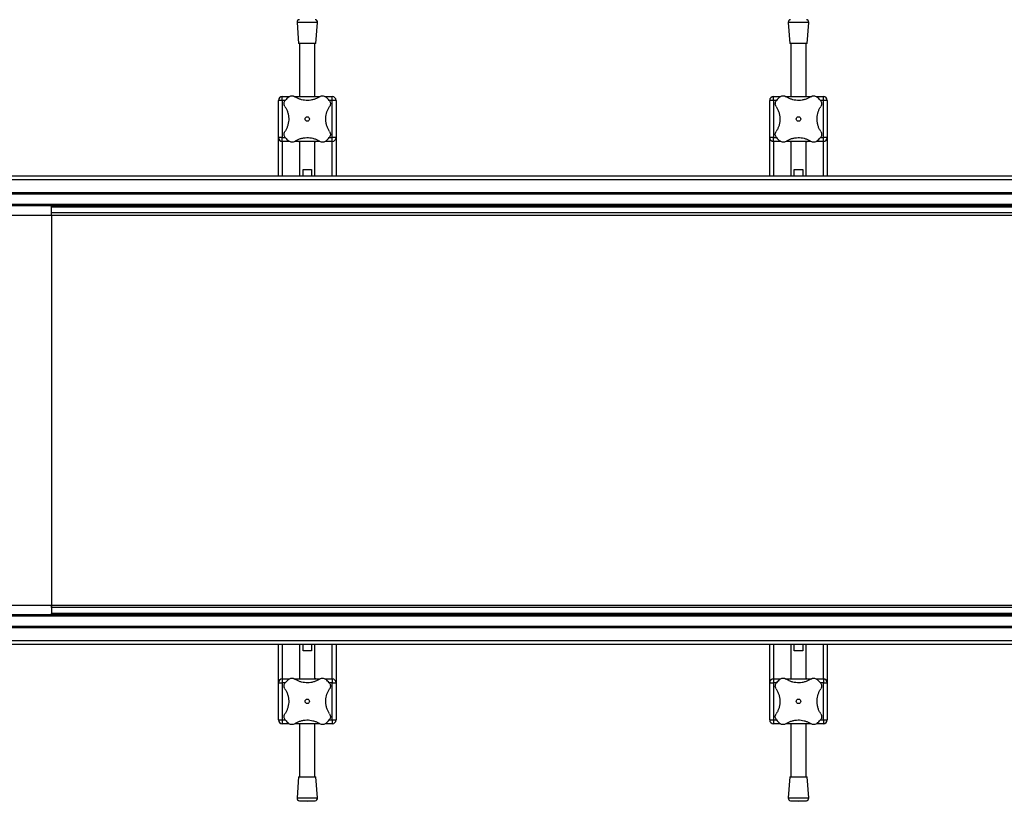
# Model space of a CAD drawing. Header units: millimetres. Extents: x 0 to 420, y 0 to 297.
# Tile 4 of 90: x 138 to 176, y 138 to 168. Entities that reach past the tile are written whole.
import ezdxf

# ---------------------------------------------------------------- set-up
doc = ezdxf.new("R2010")
doc.units = ezdxf.units.MM

msp = doc.modelspace()

# ---------------------------------------------------------------- linework, layer by layer
at = {"color": 7, "linetype": 'Continuous', "lineweight": 25}
for p, q in [((148.71443, 168.22078), (148.77693, 167.40159)), ((149.51443, 168.22078), (148.71443, 168.22078)), ((149.45193, 167.40159), (149.51443, 168.22078)), ((167.91443, 168.22078), (167.97693, 167.40159)), ((168.71443, 168.22078), (167.91443, 168.22078)), ((168.65193, 167.40159), (168.71443, 168.22078)), ((149.45193, 167.40159), (148.77693, 167.40159)), ((148.81443, 167.40159), (148.81443, 165.32364)), ((149.41443, 165.32364), (149.41443, 167.40159)), ((168.65193, 167.40159), (167.97693, 167.40159)), ((168.01443, 167.40159), (168.01443, 165.32364)), ((168.61443, 165.32364), (168.61443, 167.40159)), ((148.13943, 165.17364), (147.98943, 165.17364)), ((147.98943, 163.72364), (147.98943, 165.17364)), ((148.13943, 165.17364), (148.13943, 165.32364)), ((148.13943, 165.32364), (148.41434, 165.32364)), ((148.13943, 165.17364), (148.13943, 163.72364)), ((148.25446, 165.17364), (148.13943, 165.17364)), ((148.63051, 165.32364), (149.59805, 165.32364)), ((149.81706, 165.32364), (150.08943, 165.32364)), ((150.08943, 165.17364), (149.97431, 165.17364)), ((150.08943, 165.17364), (150.08943, 165.32364)), ((150.23943, 165.17364), (150.08943, 165.17364)), ((150.08943, 163.72364), (150.08943, 165.17364)), ((150.23943, 165.17364), (150.23943, 163.72364)), ((167.33943, 165.17364), (167.18943, 165.17364)), ((167.18943, 163.72364), (167.18943, 165.17364)), ((167.33943, 165.17364), (167.33943, 165.32364)), ((167.33943, 165.32364), (167.61434, 165.32364)), ((167.33943, 165.17364), (167.33943, 163.72364)), ((167.45446, 165.17364), (167.33943, 165.17364)), ((167.83051, 165.32364), (168.79805, 165.32364)), ((169.01706, 165.32364), (169.28943, 165.32364)), ((169.28943, 165.17364), (169.17431, 165.17364)), ((169.28943, 165.17364), (169.28943, 165.32364)), ((169.43943, 165.17364), (169.28943, 165.17364)), ((169.28943, 163.72364), (169.28943, 165.17364)), ((169.43943, 165.17364), (169.43943, 163.72364)), ((148.13943, 163.72364), (147.98943, 163.72364)), ((147.98943, 162.22364), (147.98943, 163.72364)), ((148.13943, 163.57364), (148.13943, 163.72364)), ((148.13943, 163.72364), (148.25456, 163.72364)), ((148.4118, 163.57364), (148.13943, 163.57364)), ((148.13943, 163.57364), (148.13943, 162.22364)), ((149.59835, 163.57364), (148.63081, 163.57364)), ((148.81443, 163.57364), (148.81443, 162.22364)), ((149.41443, 162.22364), (149.41443, 163.57364)), ((150.08943, 163.57364), (149.81452, 163.57364)), ((149.9744, 163.72364), (150.08943, 163.72364)), ((150.23943, 163.72364), (150.08943, 163.72364)), ((150.08943, 163.57364), (150.08943, 163.72364)), ((150.08943, 162.22364), (150.08943, 163.57364)), ((150.23943, 163.72364), (150.23943, 162.22364)), ((167.33943, 163.72364), (167.18943, 163.72364)), ((167.18943, 162.22364), (167.18943, 163.72364)), ((167.33943, 163.57364), (167.33943, 163.72364)), ((167.33943, 163.72364), (167.45456, 163.72364)), ((167.6118, 163.57364), (167.33943, 163.57364)), ((167.33943, 163.57364), (167.33943, 162.22364)), ((168.79835, 163.57364), (167.83081, 163.57364)), ((168.01443, 163.57364), (168.01443, 162.22364)), ((168.61443, 162.22364), (168.61443, 163.57364)), ((169.28943, 163.57364), (169.01452, 163.57364)), ((169.1744, 163.72364), (169.28943, 163.72364)), ((169.43943, 163.72364), (169.28943, 163.72364)), ((169.28943, 163.57364), (169.28943, 163.72364)), ((169.28943, 162.22364), (169.28943, 163.57364)), ((169.43943, 163.72364), (169.43943, 162.22364)), ((148.9486, 162.22364), (148.9486, 162.47364)), ((148.9486, 162.47364), (149.28026, 162.47364)), ((149.28026, 162.47364), (149.28026, 162.22364)), ((168.1486, 162.22364), (168.1486, 162.47364)), ((168.1486, 162.47364), (168.48026, 162.47364)), ((168.48026, 162.47364), (168.48026, 162.22364)), ((136.61443, 162.22364), (206.11443, 162.22364)), ((136.61443, 162.08671), (206.11443, 162.08671)), ((136.61443, 161.57364), (206.11443, 161.57364)), ((136.61443, 161.52364), (206.11443, 161.52364)), ((136.61443, 161.12364), (206.11443, 161.12364)), ((136.61443, 161.07364), (206.11443, 161.07364)), ((139.11443, 161.01114), (139.11443, 161.07364)), ((197.51443, 161.01114), (139.11443, 161.01114)), ((139.11443, 160.78114), (139.11443, 161.01114)), ((136.61443, 160.69364), (139.11443, 160.69364)), ((197.51443, 160.78114), (139.11443, 160.78114)), ((139.11443, 160.69364), (139.11443, 160.78114)), ((139.11443, 160.69364), (139.11443, 160.78114)), ((139.11443, 160.69364), (139.11443, 145.45364)), ((139.11443, 160.69364), (191.26443, 160.69364)), ((136.61443, 145.45364), (139.11443, 145.45364)), ((139.11443, 145.45364), (139.11443, 145.36614)), ((139.11443, 145.45364), (191.26443, 145.45364)), ((139.11443, 145.36614), (139.11443, 145.45364)), ((197.51443, 145.36614), (139.11443, 145.36614)), ((139.11443, 145.36614), (139.11443, 145.13614)), ((197.51443, 145.13614), (139.11443, 145.13614)), ((139.11443, 145.07364), (139.11443, 145.13614)), ((206.11443, 145.07364), (136.61443, 145.07364)), ((206.11443, 145.02364), (136.61443, 145.02364)), ((206.11443, 144.62364), (136.61443, 144.62364)), ((206.11443, 144.57364), (136.61443, 144.57364)), ((206.11443, 144.06056), (136.61443, 144.06056)), ((206.11443, 143.92364), (136.61443, 143.92364)), ((147.98943, 142.42364), (147.98943, 143.92364)), ((148.13943, 143.92364), (148.13943, 142.57364)), ((148.81443, 143.92364), (148.81443, 142.57364)), ((148.9486, 143.67364), (148.9486, 143.92364)), ((149.28026, 143.67364), (148.9486, 143.67364)), ((149.28026, 143.92364), (149.28026, 143.67364)), ((149.41443, 142.57364), (149.41443, 143.92364)), ((150.08943, 142.57364), (150.08943, 143.92364)), ((150.23943, 143.92364), (150.23943, 142.42364)), ((167.18943, 142.42364), (167.18943, 143.92364)), ((167.33943, 143.92364), (167.33943, 142.57364)), ((168.01443, 143.92364), (168.01443, 142.57364)), ((168.1486, 143.67364), (168.1486, 143.92364)), ((168.48026, 143.67364), (168.1486, 143.67364)), ((168.48026, 143.92364), (168.48026, 143.67364)), ((168.61443, 142.57364), (168.61443, 143.92364)), ((169.28943, 142.57364), (169.28943, 143.92364)), ((169.43943, 143.92364), (169.43943, 142.42364)), ((147.98943, 140.97364), (147.98943, 142.42364)), ((147.98943, 142.42364), (148.13943, 142.42364)), ((148.13943, 142.57364), (148.13943, 142.42364)), ((148.13943, 142.57364), (148.41434, 142.57364)), ((148.13943, 142.42364), (148.13943, 140.97364)), ((148.25446, 142.42364), (148.13943, 142.42364)), ((148.63051, 142.57364), (149.59805, 142.57364)), ((149.81706, 142.57364), (150.08943, 142.57364)), ((150.08943, 142.42364), (149.97431, 142.42364)), ((150.08943, 142.57364), (150.08943, 142.42364)), ((150.08943, 140.97364), (150.08943, 142.42364)), ((150.08943, 142.42364), (150.23943, 142.42364)), ((150.23943, 142.42364), (150.23943, 140.97364)), ((167.18943, 140.97364), (167.18943, 142.42364)), ((167.18943, 142.42364), (167.33943, 142.42364)), ((167.33943, 142.57364), (167.33943, 142.42364)), ((167.33943, 142.57364), (167.61434, 142.57364)), ((167.33943, 142.42364), (167.33943, 140.97364)), ((167.45446, 142.42364), (167.33943, 142.42364)), ((167.83051, 142.57364), (168.79805, 142.57364)), ((169.01706, 142.57364), (169.28943, 142.57364)), ((169.28943, 142.42364), (169.17431, 142.42364)), ((169.28943, 142.57364), (169.28943, 142.42364)), ((169.28943, 140.97364), (169.28943, 142.42364)), ((169.28943, 142.42364), (169.43943, 142.42364)), ((169.43943, 142.42364), (169.43943, 140.97364)), ((147.98943, 140.97364), (148.13943, 140.97364)), ((148.13943, 140.97364), (148.13943, 140.82364)), ((148.13943, 140.97364), (148.25456, 140.97364)), ((149.9744, 140.97364), (150.08943, 140.97364)), ((150.08943, 140.97364), (150.23943, 140.97364)), ((150.08943, 140.97364), (150.08943, 140.82364)), ((167.18943, 140.97364), (167.33943, 140.97364)), ((167.33943, 140.97364), (167.33943, 140.82364)), ((167.33943, 140.97364), (167.45456, 140.97364)), ((169.1744, 140.97364), (169.28943, 140.97364)), ((169.28943, 140.97364), (169.43943, 140.97364)), ((169.28943, 140.97364), (169.28943, 140.82364)), ((148.4118, 140.82364), (148.13943, 140.82364)), ((149.60637, 140.82364), (148.62256, 140.82364)), ((148.81443, 140.82364), (148.81443, 138.74568)), ((149.41443, 138.74568), (149.41443, 140.82364)), ((150.08943, 140.82364), (149.81452, 140.82364)), ((167.6118, 140.82364), (167.33943, 140.82364)), ((168.80637, 140.82364), (167.82256, 140.82364)), ((168.01443, 140.82364), (168.01443, 138.74568)), ((168.61443, 138.74568), (168.61443, 140.82364)), ((169.28943, 140.82364), (169.01452, 140.82364)), ((148.77693, 138.74568), (148.71443, 137.92649)), ((148.77693, 138.74568), (149.45193, 138.74568)), ((149.51443, 137.92649), (149.45193, 138.74568)), ((167.97693, 138.74568), (167.91443, 137.92649)), ((167.97693, 138.74568), (168.65193, 138.74568)), ((168.71443, 137.92649), (168.65193, 138.74568)), ((148.71443, 137.92649), (149.51443, 137.92649)), ((148.80653, 137.81917), (149.11443, 137.79568)), ((148.80653, 137.81917), (149.42233, 137.81917)), ((149.11443, 137.79568), (149.42233, 137.81917)), ((167.91443, 137.92649), (168.71443, 137.92649)), ((168.00653, 137.81917), (168.31443, 137.79568)), ((168.00653, 137.81917), (168.62233, 137.81917)), ((168.31443, 137.79568), (168.62233, 137.81917))]:
    msp.add_line(p, q, dxfattribs=at)
for centre in [(149.11443, 164.44864), (168.31443, 164.44864), (149.11443, 141.69864), (168.31443, 141.69864)]:
    msp.add_circle(centre, 0.08764, dxfattribs=at)
for centre, radius, start, end in [((148.81414, 168.22839), 0.1, 94.362914, 184.362914), ((149.41472, 168.22839), 0.1, 355.637086, 85.637086), ((168.01414, 168.22839), 0.1, 94.362914, 184.362914), ((168.61472, 168.22839), 0.1, 355.637086, 85.637086), ((148.13943, 165.17364), 0.15, 90, 180), ((149.11443, 164.44864), 1.125, 130.225072, 139.774928), ((149.11443, 164.44864), 1.125, 40.225072, 49.774928), ((150.08943, 165.17364), 0.15, 0, 90), ((167.33943, 165.17364), 0.15, 90, 180), ((168.31443, 164.44864), 1.125, 130.225072, 139.774928), ((168.31443, 164.44864), 1.125, 40.225072, 49.774928), ((169.28943, 165.17364), 0.15, 0, 90), ((148.13943, 163.72364), 0.15, 180, 270), ((149.11443, 164.44864), 1.125, 220.225072, 229.774928), ((149.11443, 164.44864), 1.125, 310.225072, 319.774928), ((150.08943, 163.72364), 0.15, 270, 0), ((167.33943, 163.72364), 0.15, 180, 270), ((168.31443, 164.44864), 1.125, 220.225072, 229.774928), ((168.31443, 164.44864), 1.125, 310.225072, 319.774928), ((169.28943, 163.72364), 0.15, 270, 0), ((148.13943, 142.42364), 0.15, 90, 180), ((149.11443, 141.69864), 1.125, 130.225072, 139.774928), ((149.11443, 141.69864), 1.125, 40.225072, 49.774928), ((150.08943, 142.42364), 0.15, 0, 90), ((167.33943, 142.42364), 0.15, 90, 180), ((168.31443, 141.69864), 1.125, 130.225072, 139.774928), ((168.31443, 141.69864), 1.125, 40.225072, 49.774928), ((169.28943, 142.42364), 0.15, 0, 90), ((148.13943, 140.97364), 0.15, 180, 270), ((149.11443, 141.69864), 1.125, 220.225072, 229.774928), ((149.11443, 141.69864), 1.125, 310.225072, 319.774928), ((150.08943, 140.97364), 0.15, 270, 0), ((167.33943, 140.97364), 0.15, 180, 270), ((168.31443, 141.69864), 1.125, 220.225072, 229.774928), ((168.31443, 141.69864), 1.125, 310.225072, 319.774928), ((169.28943, 140.97364), 0.15, 270, 0), ((148.81414, 137.91888), 0.1, 175.637086, 265.637086), ((149.41472, 137.91888), 0.1, 274.362914, 4.362914), ((168.01414, 137.91888), 0.1, 175.637086, 265.637086), ((168.61472, 137.91888), 0.1, 274.362914, 4.362914)]:
    msp.add_arc(centre, radius, start, end, dxfattribs=at)
for points, knots in [([(148.2419, 164.93486), (148.23082, 164.95569), (148.20862, 164.99742), (148.20569, 165.07039), (148.22381, 165.13228), (148.24669, 165.16326), (148.25548, 165.17515)], [0, 0, 0, 0, 0.28482414, 0.57045716, 0.83508046, 1, 1, 1, 1]), ([(148.38792, 165.30759), (148.40513, 165.31964), (148.43955, 165.34372), (148.50135, 165.3571), (148.56767, 165.35326), (148.60682, 165.3325), (148.62821, 165.32117)], [0, 0, 0, 0, 0.233143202, 0.46598224, 0.708290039, 1, 1, 1, 1]), ([(149.60065, 165.32117), (149.56685, 165.30045), (149.49925, 165.25903), (149.38355, 165.21299), (149.25997, 165.18279), (149.13392, 165.17078), (149.01015, 165.17724), (148.89259, 165.19938), (148.78203, 165.23676), (148.69432, 165.27897), (148.64585, 165.30991), (148.62821, 165.32117)], [0, 0, 0, 0, 0.12083278, 0.2415891, 0.36294631, 0.48426201, 0.59786508, 0.71149177, 0.82362919, 0.93582121, 1, 1, 1, 1]), ([(149.60065, 165.32117), (149.62149, 165.33225), (149.66322, 165.35445), (149.73619, 165.35738), (149.79807, 165.33926), (149.82905, 165.31637), (149.84095, 165.30759)], [0, 0, 0, 0, 0.28482414, 0.57045716, 0.83508046, 1, 1, 1, 1]), ([(149.97338, 165.17515), (149.98543, 165.15793), (150.00951, 165.12352), (150.02289, 165.06172), (150.01906, 164.9954), (149.9983, 164.95624), (149.98696, 164.93486)], [0, 0, 0, 0, 0.2331432, 0.46598224, 0.70829004, 1, 1, 1, 1]), ([(167.4419, 164.93486), (167.43082, 164.95569), (167.40862, 164.99742), (167.40569, 165.07039), (167.42381, 165.13228), (167.44669, 165.16326), (167.45548, 165.17515)], [0, 0, 0, 0, 0.28482414, 0.57045716, 0.83508046, 1, 1, 1, 1]), ([(167.58792, 165.30759), (167.60513, 165.31964), (167.63955, 165.34372), (167.70135, 165.3571), (167.76767, 165.35326), (167.80682, 165.3325), (167.82821, 165.32117)], [0, 0, 0, 0, 0.233143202, 0.46598224, 0.708290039, 1, 1, 1, 1]), ([(168.80065, 165.32117), (168.76685, 165.30045), (168.69925, 165.25903), (168.58355, 165.21299), (168.45997, 165.18279), (168.33392, 165.17078), (168.21015, 165.17724), (168.09259, 165.19938), (167.98203, 165.23676), (167.89432, 165.27897), (167.84585, 165.30991), (167.82821, 165.32117)], [0, 0, 0, 0, 0.12083278, 0.2415891, 0.36294631, 0.48426201, 0.59786508, 0.71149177, 0.82362919, 0.93582121, 1, 1, 1, 1]), ([(168.80065, 165.32117), (168.82149, 165.33225), (168.86322, 165.35445), (168.93619, 165.35738), (168.99807, 165.33926), (169.02905, 165.31637), (169.04095, 165.30759)], [0, 0, 0, 0, 0.28482414, 0.57045716, 0.83508046, 1, 1, 1, 1]), ([(169.17338, 165.17515), (169.18543, 165.15793), (169.20951, 165.12352), (169.22289, 165.06172), (169.21906, 164.9954), (169.1983, 164.95624), (169.18696, 164.93486)], [0, 0, 0, 0, 0.2331432, 0.46598224, 0.70829004, 1, 1, 1, 1]), ([(148.2419, 164.93486), (148.26239, 164.90153), (148.3039, 164.83401), (148.34963, 164.71889), (148.38034, 164.59493), (148.39218, 164.46941), (148.38605, 164.34493), (148.3639, 164.22783), (148.32658, 164.11661), (148.28433, 164.02891), (148.25316, 163.98006), (148.2419, 163.96242)], [0, 0, 0, 0, 0.11925981, 0.24158658, 0.3609602, 0.48426569, 0.59620844, 0.71149815, 0.82228956, 0.93582475, 1, 1, 1, 1]), ([(149.98696, 163.96242), (149.96647, 163.99574), (149.92497, 164.06326), (149.87923, 164.17838), (149.84852, 164.30234), (149.83668, 164.42787), (149.84281, 164.55234), (149.86497, 164.66945), (149.90228, 164.78066), (149.94454, 164.86836), (149.97571, 164.91722), (149.98696, 164.93486)], [0, 0, 0, 0, 0.11925981, 0.24158658, 0.3609602, 0.48426569, 0.59620844, 0.71149815, 0.82228956, 0.93582475, 1, 1, 1, 1]), ([(167.4419, 164.93486), (167.46239, 164.90153), (167.5039, 164.83401), (167.54963, 164.71889), (167.58034, 164.59493), (167.59218, 164.46941), (167.58605, 164.34493), (167.5639, 164.22783), (167.52658, 164.11661), (167.48433, 164.02891), (167.45316, 163.98006), (167.4419, 163.96242)], [0, 0, 0, 0, 0.11925981, 0.24158658, 0.3609602, 0.48426569, 0.59620844, 0.71149815, 0.82228956, 0.93582475, 1, 1, 1, 1]), ([(169.18696, 163.96242), (169.16647, 163.99574), (169.12497, 164.06326), (169.07923, 164.17838), (169.04852, 164.30234), (169.03668, 164.42787), (169.04281, 164.55234), (169.06497, 164.66945), (169.10228, 164.78066), (169.14454, 164.86836), (169.17571, 164.91722), (169.18696, 164.93486)], [0, 0, 0, 0, 0.11925981, 0.24158658, 0.3609602, 0.48426569, 0.59620844, 0.71149815, 0.82228956, 0.93582475, 1, 1, 1, 1]), ([(148.25548, 163.72212), (148.24343, 163.73934), (148.21935, 163.77375), (148.20597, 163.83555), (148.2098, 163.90188), (148.23056, 163.94103), (148.2419, 163.96242)], [0, 0, 0, 0, 0.233143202, 0.46598224, 0.708290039, 1, 1, 1, 1]), ([(149.98696, 163.96242), (149.99804, 163.94158), (150.02024, 163.89985), (150.02317, 163.82688), (150.00505, 163.765), (149.98217, 163.73402), (149.97338, 163.72212)], [0, 0, 0, 0, 0.28482414, 0.57045716, 0.83508046, 1, 1, 1, 1]), ([(167.45548, 163.72212), (167.44343, 163.73934), (167.41935, 163.77375), (167.40597, 163.83555), (167.4098, 163.90188), (167.43056, 163.94103), (167.4419, 163.96242)], [0, 0, 0, 0, 0.233143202, 0.46598224, 0.708290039, 1, 1, 1, 1]), ([(169.18696, 163.96242), (169.19804, 163.94158), (169.22024, 163.89985), (169.22317, 163.82688), (169.20505, 163.765), (169.18217, 163.73402), (169.17338, 163.72212)], [0, 0, 0, 0, 0.28482414, 0.57045716, 0.83508046, 1, 1, 1, 1]), ([(148.62821, 163.57611), (148.60737, 163.56502), (148.56564, 163.54283), (148.49268, 163.53989), (148.43079, 163.55801), (148.39981, 163.5809), (148.38792, 163.58968)], [0, 0, 0, 0, 0.28482414, 0.57045716, 0.83508046, 1, 1, 1, 1]), ([(148.62821, 163.57611), (148.66202, 163.59682), (148.72961, 163.63824), (148.84531, 163.68429), (148.96889, 163.71448), (149.09495, 163.72649), (149.21871, 163.72003), (149.33627, 163.69789), (149.44683, 163.66052), (149.53454, 163.61831), (149.58301, 163.58737), (149.60065, 163.57611)], [0, 0, 0, 0, 0.12083278, 0.2415891, 0.36294631, 0.48426201, 0.59786508, 0.71149177, 0.82362919, 0.93582121, 1, 1, 1, 1]), ([(148.81443, 163.55685), (148.80844, 163.55817), (148.78283, 163.56382), (148.77088, 163.56885), (148.77724, 163.57006), (148.77739, 163.57009)], [0, 0, 0, 0, 0.229621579, 0.981734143, 1, 1, 1, 1]), ([(149.44776, 163.56953), (149.44881, 163.569), (149.45303, 163.56691), (149.43927, 163.56138), (149.41603, 163.55673), (149.41443, 163.55641)], [0, 0, 0, 0, 0.23651302, 0.94740052, 1, 1, 1, 1]), ([(149.84095, 163.58968), (149.82373, 163.57764), (149.78931, 163.55356), (149.72751, 163.54017), (149.66119, 163.54401), (149.62204, 163.56477), (149.60065, 163.57611)], [0, 0, 0, 0, 0.2331432, 0.46598224, 0.70829004, 1, 1, 1, 1]), ([(167.82821, 163.57611), (167.80737, 163.56502), (167.76564, 163.54283), (167.69268, 163.53989), (167.63079, 163.55801), (167.59981, 163.5809), (167.58792, 163.58968)], [0, 0, 0, 0, 0.28482414, 0.57045716, 0.83508046, 1, 1, 1, 1]), ([(167.82821, 163.57611), (167.86202, 163.59682), (167.92961, 163.63824), (168.04531, 163.68429), (168.16889, 163.71448), (168.29495, 163.72649), (168.41871, 163.72003), (168.53627, 163.69789), (168.64683, 163.66052), (168.73454, 163.61831), (168.78301, 163.58737), (168.80065, 163.57611)], [0, 0, 0, 0, 0.12083278, 0.2415891, 0.36294631, 0.48426201, 0.59786508, 0.71149177, 0.82362919, 0.93582121, 1, 1, 1, 1]), ([(168.01443, 163.55685), (168.00844, 163.55817), (167.98283, 163.56382), (167.97088, 163.56885), (167.97724, 163.57006), (167.97739, 163.57009)], [0, 0, 0, 0, 0.229621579, 0.981734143, 1, 1, 1, 1]), ([(168.64776, 163.56953), (168.64881, 163.569), (168.65303, 163.56691), (168.63927, 163.56138), (168.61603, 163.55673), (168.61443, 163.55641)], [0, 0, 0, 0, 0.23651302, 0.94740052, 1, 1, 1, 1]), ([(169.04095, 163.58968), (169.02373, 163.57764), (168.98931, 163.55356), (168.92751, 163.54017), (168.86119, 163.54401), (168.82204, 163.56477), (168.80065, 163.57611)], [0, 0, 0, 0, 0.2331432, 0.46598224, 0.70829004, 1, 1, 1, 1]), ([(148.2419, 142.18486), (148.23082, 142.20569), (148.20862, 142.24742), (148.20569, 142.32039), (148.22381, 142.38228), (148.24669, 142.41326), (148.25548, 142.42515)], [0, 0, 0, 0, 0.28482414, 0.57045716, 0.83508046, 1, 1, 1, 1]), ([(148.38792, 142.55759), (148.40513, 142.56964), (148.43955, 142.59372), (148.50135, 142.6071), (148.56767, 142.60326), (148.60682, 142.5825), (148.62821, 142.57117)], [0, 0, 0, 0, 0.2331432, 0.46598224, 0.70829004, 1, 1, 1, 1]), ([(149.60065, 142.57117), (149.56685, 142.55045), (149.49925, 142.50903), (149.38355, 142.46299), (149.25997, 142.43279), (149.13392, 142.42078), (149.01015, 142.42724), (148.89259, 142.44938), (148.78203, 142.48676), (148.69432, 142.52897), (148.64585, 142.55991), (148.62821, 142.57117)], [0, 0, 0, 0, 0.12083278, 0.2415891, 0.36294631, 0.48426201, 0.59786508, 0.71149177, 0.82362919, 0.93582121, 1, 1, 1, 1]), ([(148.78111, 142.57775), (148.78005, 142.57827), (148.77583, 142.58037), (148.78959, 142.58589), (148.81283, 142.59054), (148.81443, 142.59086)], [0, 0, 0, 0, 0.23651302, 0.94740052, 1, 1, 1, 1]), ([(149.41443, 142.59042), (149.42042, 142.5891), (149.44603, 142.58346), (149.45798, 142.57843), (149.45163, 142.57721), (149.45148, 142.57718)], [0, 0, 0, 0, 0.22962158, 0.98173414, 1, 1, 1, 1]), ([(149.60065, 142.57117), (149.62149, 142.58225), (149.66322, 142.60445), (149.73619, 142.60738), (149.79807, 142.58926), (149.82905, 142.56637), (149.84095, 142.55759)], [0, 0, 0, 0, 0.28482414, 0.57045716, 0.83508046, 1, 1, 1, 1]), ([(149.97338, 142.42515), (149.98543, 142.40793), (150.00951, 142.37352), (150.02289, 142.31172), (150.01906, 142.2454), (149.9983, 142.20624), (149.98696, 142.18486)], [0, 0, 0, 0, 0.233143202, 0.46598224, 0.708290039, 1, 1, 1, 1]), ([(167.4419, 142.18486), (167.43082, 142.20569), (167.40862, 142.24742), (167.40569, 142.32039), (167.42381, 142.38228), (167.44669, 142.41326), (167.45548, 142.42515)], [0, 0, 0, 0, 0.28482414, 0.57045716, 0.83508046, 1, 1, 1, 1]), ([(167.58792, 142.55759), (167.60513, 142.56964), (167.63955, 142.59372), (167.70135, 142.6071), (167.76767, 142.60326), (167.80682, 142.5825), (167.82821, 142.57117)], [0, 0, 0, 0, 0.2331432, 0.46598224, 0.70829004, 1, 1, 1, 1]), ([(168.80065, 142.57117), (168.76685, 142.55045), (168.69925, 142.50903), (168.58355, 142.46299), (168.45997, 142.43279), (168.33392, 142.42078), (168.21015, 142.42724), (168.09259, 142.44938), (167.98203, 142.48676), (167.89432, 142.52897), (167.84585, 142.55991), (167.82821, 142.57117)], [0, 0, 0, 0, 0.12083278, 0.2415891, 0.36294631, 0.48426201, 0.59786508, 0.71149177, 0.82362919, 0.93582121, 1, 1, 1, 1]), ([(167.98111, 142.57775), (167.98005, 142.57827), (167.97583, 142.58037), (167.98959, 142.58589), (168.01283, 142.59054), (168.01443, 142.59086)], [0, 0, 0, 0, 0.23651302, 0.94740052, 1, 1, 1, 1]), ([(168.61443, 142.59042), (168.62042, 142.5891), (168.64603, 142.58346), (168.65798, 142.57843), (168.65163, 142.57721), (168.65148, 142.57718)], [0, 0, 0, 0, 0.22962158, 0.98173414, 1, 1, 1, 1]), ([(168.80065, 142.57117), (168.82149, 142.58225), (168.86322, 142.60445), (168.93619, 142.60738), (168.99807, 142.58926), (169.02905, 142.56637), (169.04095, 142.55759)], [0, 0, 0, 0, 0.28482414, 0.57045716, 0.83508046, 1, 1, 1, 1]), ([(169.17338, 142.42515), (169.18543, 142.40793), (169.20951, 142.37352), (169.22289, 142.31172), (169.21906, 142.2454), (169.1983, 142.20624), (169.18696, 142.18486)], [0, 0, 0, 0, 0.233143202, 0.46598224, 0.708290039, 1, 1, 1, 1]), ([(148.2419, 142.18486), (148.26239, 142.15153), (148.3039, 142.08401), (148.34963, 141.96889), (148.38034, 141.84493), (148.39218, 141.71941), (148.38605, 141.59493), (148.3639, 141.47783), (148.32658, 141.36661), (148.28433, 141.27891), (148.25316, 141.23006), (148.2419, 141.21242)], [0, 0, 0, 0, 0.11925981, 0.24158658, 0.3609602, 0.48426569, 0.59620844, 0.71149815, 0.82228956, 0.93582475, 1, 1, 1, 1]), ([(149.98696, 141.21242), (149.96647, 141.24574), (149.92497, 141.31326), (149.87923, 141.42838), (149.84852, 141.55234), (149.83668, 141.67787), (149.84281, 141.80234), (149.86497, 141.91945), (149.90228, 142.03066), (149.94454, 142.11836), (149.97571, 142.16722), (149.98696, 142.18486)], [0, 0, 0, 0, 0.11925981, 0.24158658, 0.3609602, 0.48426569, 0.59620844, 0.71149815, 0.82228956, 0.93582475, 1, 1, 1, 1]), ([(167.4419, 142.18486), (167.46239, 142.15153), (167.5039, 142.08401), (167.54963, 141.96889), (167.58034, 141.84493), (167.59218, 141.71941), (167.58605, 141.59493), (167.5639, 141.47783), (167.52658, 141.36661), (167.48433, 141.27891), (167.45316, 141.23006), (167.4419, 141.21242)], [0, 0, 0, 0, 0.11925981, 0.24158658, 0.3609602, 0.48426569, 0.59620844, 0.71149815, 0.82228956, 0.93582475, 1, 1, 1, 1]), ([(169.18696, 141.21242), (169.16647, 141.24574), (169.12497, 141.31326), (169.07923, 141.42838), (169.04852, 141.55234), (169.03668, 141.67787), (169.04281, 141.80234), (169.06497, 141.91945), (169.10228, 142.03066), (169.14454, 142.11836), (169.17571, 142.16722), (169.18696, 142.18486)], [0, 0, 0, 0, 0.119259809, 0.241586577, 0.360960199, 0.484265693, 0.596208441, 0.711498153, 0.822289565, 0.935824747, 1, 1, 1, 1]), ([(148.25548, 140.97212), (148.24343, 140.98934), (148.21935, 141.02375), (148.20597, 141.08555), (148.2098, 141.15188), (148.23056, 141.19103), (148.2419, 141.21242)], [0, 0, 0, 0, 0.2331432, 0.46598224, 0.70829004, 1, 1, 1, 1]), ([(148.62821, 140.82611), (148.66202, 140.84682), (148.72961, 140.88824), (148.84531, 140.93429), (148.96889, 140.96448), (149.09495, 140.97649), (149.21871, 140.97003), (149.33627, 140.94789), (149.44683, 140.91052), (149.53454, 140.86831), (149.58301, 140.83737), (149.60065, 140.82611)], [0, 0, 0, 0, 0.12083278, 0.2415891, 0.36294631, 0.48426201, 0.59786508, 0.71149177, 0.82362919, 0.93582121, 1, 1, 1, 1]), ([(149.98696, 141.21242), (149.99804, 141.19158), (150.02024, 141.14985), (150.02317, 141.07688), (150.00505, 141.015), (149.98217, 140.98402), (149.97338, 140.97212)], [0, 0, 0, 0, 0.28482414, 0.57045716, 0.83508046, 1, 1, 1, 1]), ([(167.45548, 140.97212), (167.44343, 140.98934), (167.41935, 141.02375), (167.40597, 141.08555), (167.4098, 141.15188), (167.43056, 141.19103), (167.4419, 141.21242)], [0, 0, 0, 0, 0.2331432, 0.46598224, 0.70829004, 1, 1, 1, 1]), ([(167.82821, 140.82611), (167.86202, 140.84682), (167.92961, 140.88824), (168.04531, 140.93429), (168.16889, 140.96448), (168.29495, 140.97649), (168.41871, 140.97003), (168.53627, 140.94789), (168.64683, 140.91052), (168.73454, 140.86831), (168.78301, 140.83737), (168.80065, 140.82611)], [0, 0, 0, 0, 0.12083278, 0.2415891, 0.36294631, 0.48426201, 0.59786508, 0.71149177, 0.82362919, 0.93582121, 1, 1, 1, 1]), ([(169.18696, 141.21242), (169.19804, 141.19158), (169.22024, 141.14985), (169.22317, 141.07688), (169.20505, 141.015), (169.18217, 140.98402), (169.17338, 140.97212)], [0, 0, 0, 0, 0.28482414, 0.57045716, 0.83508046, 1, 1, 1, 1]), ([(148.62821, 140.82611), (148.60737, 140.81502), (148.56564, 140.79283), (148.49268, 140.78989), (148.43079, 140.80801), (148.39981, 140.8309), (148.38792, 140.83968)], [0, 0, 0, 0, 0.28482414, 0.57045716, 0.83508046, 1, 1, 1, 1]), ([(149.84095, 140.83968), (149.82373, 140.82764), (149.78931, 140.80356), (149.72751, 140.79017), (149.66119, 140.79401), (149.62204, 140.81477), (149.60065, 140.82611)], [0, 0, 0, 0, 0.233143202, 0.46598224, 0.708290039, 1, 1, 1, 1]), ([(167.82821, 140.82611), (167.80737, 140.81502), (167.76564, 140.79283), (167.69268, 140.78989), (167.63079, 140.80801), (167.59981, 140.8309), (167.58792, 140.83968)], [0, 0, 0, 0, 0.28482414, 0.57045716, 0.83508046, 1, 1, 1, 1]), ([(169.04095, 140.83968), (169.02373, 140.82764), (168.98931, 140.80356), (168.92751, 140.79017), (168.86119, 140.79401), (168.82204, 140.81477), (168.80065, 140.82611)], [0, 0, 0, 0, 0.233143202, 0.46598224, 0.708290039, 1, 1, 1, 1])]:
    msp.add_open_spline(points, degree=3, knots=knots, dxfattribs=at)

doc.saveas('drawing.dxf')
